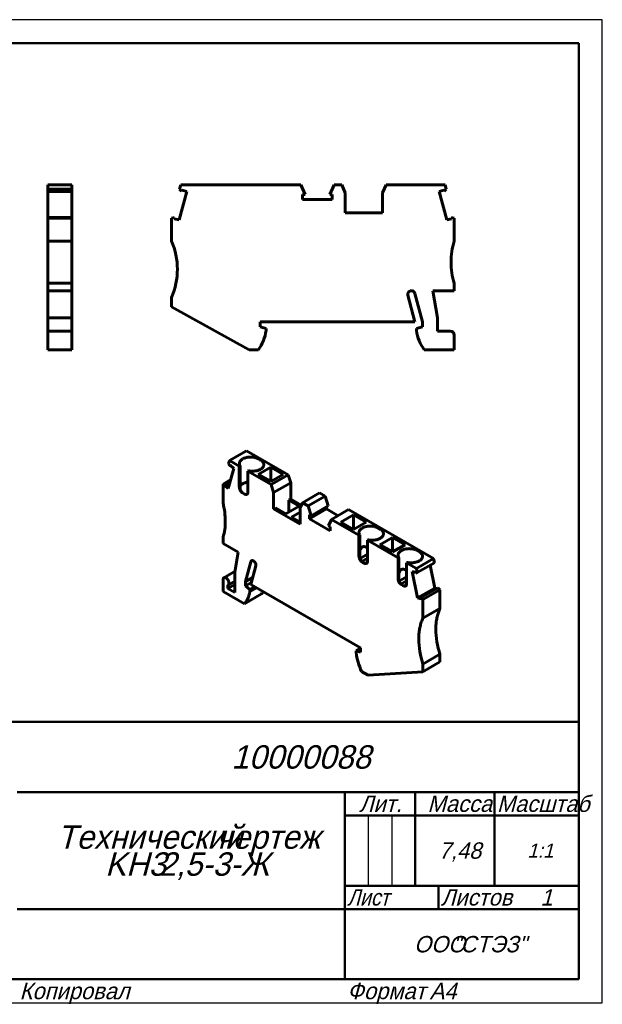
# Model space of a CAD drawing. Header units: millimetres. Extents: x 0 to 297, y 0 to 210.
# Tile 2 of 2: x 173 to 297, y 0 to 210. Entities that reach past the tile are written whole.
import ezdxf

# ---------------------------------------------------------------- set-up
doc = ezdxf.new("R2010")
doc.units = ezdxf.units.MM
doc.styles.add('TextStyle_2', font='T-FLEX Type A.TTF', dxfattribs={"oblique": 15, "height": 3.5})
doc.styles.add('TextStyle_4', font='T-FLEX Type A.TTF', dxfattribs={"width": 0.883061, "oblique": 15, "height": 3.5})
doc.styles.add('TextStyle_6', font='T-FLEX Type A.TTF', dxfattribs={"width": 0.98844, "oblique": 15, "height": 3.5})
doc.styles.add('TextStyle_7', font='T-FLEX Type A.TTF', dxfattribs={"oblique": 15, "height": 5})
doc.styles.add('TextStyle_8', font='T-FLEX Type A.TTF', dxfattribs={"oblique": 15, "height": 3})
doc.styles.add('TextStyle_9', font='T-FLEX Type A.TTF', dxfattribs={"oblique": 15, "height": 3.5})

# ---------------------------------------------------------------- blocks, each defined once
blk = doc.blocks.new('_FR1Страница_1')
at = {"color": 7, "linetype": 'Continuous', "lineweight": 25}
for p, q in [((297, 210), (0, 210)), ((297, 0), (297, 210)), ((247, 40), (247, 25)), ((252, 40), (252, 25)), ((242, 20), (292, 20)), ((262, 20), (262, 20)), ((0, 0), (297, 0))]:
    blk.add_line(p, q, dxfattribs=at)
at = {"color": 7, "linetype": 'Continuous', "lineweight": 50}
for p, q in [((20, 205), (292, 205)), ((292, 205), (292, 5)), ((107, 60), (292, 60)), ((172, 45), (292, 45)), ((242, 45), (242, 5)), ((257, 45), (257, 25)), ((274, 45), (274, 25)), ((242, 40), (292, 40)), ((242, 25), (292, 25)), ((262, 25), (262, 20)), ((172, 20), (292, 20)), ((292, 5), (20, 5))]:
    blk.add_line(p, q, dxfattribs=at)
at = {"color": 7, "oblique": 15}
for s, height, style, p in [('10000088', 5, 'TextStyle_7', (217.77, 50)), ('Лит.', 3.5, 'TextStyle_2', (245.03, 40.76)), ('Масса', 3.5, 'TextStyle_2', (259.65, 40.76)), ('Технический', 5, 'TextStyle_7', (180.55, 32.88)), ('чертеж', 5, 'TextStyle_7', (214.51, 32.88)), ('7,48', 3.5, 'TextStyle_2', (262.03, 30.75)), ('1:1', 3, 'TextStyle_8', (280.99, 31)), ('KH3', 5, 'TextStyle_7', (190.79, 27.12)), ('2,5-3-Ж', 5, 'TextStyle_7', (202.22, 27.12)), ('Листов', 3.5, 'TextStyle_2', (262.5, 20.75)), ('1', 3.5, 'TextStyle_9', (283.78, 20.75)), ('ООО', 3.5, 'TextStyle_2', (256.78, 10.75)), ('"СТЭЗ"', 3.5, 'TextStyle_2', (265.03, 10.75)), ('Копировал', 3.5, 'TextStyle_2', (172.5, 0.75)), ('Формат', 3.5, 'TextStyle_2', (242.5, 0.75)), ('A4', 3.5, 'TextStyle_2', (260.12, 0.75))]:
    blk.add_text(s, height=height, dxfattribs=dict(at, style=style)).set_placement(p)
for s, style, width, p in [('Масштаб', 'TextStyle_6', 0.98844, (274.5, 40.76)), ('Лист', 'TextStyle_4', 0.883061, (242.5, 20.75))]:
    blk.add_text(s, height=3.5, dxfattribs=dict(at, style=style, width=width)).set_placement(p)
blk = doc.blocks.new('Страница_1')
at = {"color": 7, "linetype": 'Continuous', "lineweight": 60}
for p, q in [((178.536, 174.729), (183.686, 174.729)), ((178.536, 174.729), (178.536, 173.767)), ((183.686, 174.729), (183.686, 173.767)), ((206.936, 174.729), (206.678, 173.767)), ((232.567, 174.729), (206.936, 174.729)), ((233.492, 172.624), (232.567, 174.729)), ((239.686, 174.729), (238.761, 172.624)), ((239.686, 174.729), (241.358, 174.729)), ((241.358, 174.729), (242.076, 173.029)), ((250.076, 173.029), (250.795, 174.729)), ((250.795, 174.729), (263.416, 174.729)), ((263.416, 174.729), (263.674, 173.767)), ((178.536, 173.334), (178.536, 173.767)), ((178.536, 173.767), (183.686, 173.767)), ((183.686, 173.334), (178.536, 173.334)), ((178.536, 173.332), (178.536, 173.32)), ((178.536, 167.752), (178.536, 173.32)), ((178.536, 173.32), (183.686, 173.32)), ((183.686, 173.334), (183.686, 173.767)), ((183.686, 173.332), (183.686, 173.32)), ((183.686, 167.752), (183.686, 173.32)), ((206.578, 167.21), (208.215, 173.32)), ((207.111, 173.334), (206.678, 173.767)), ((207.182, 173.597), (207.111, 173.334)), ((208.215, 173.32), (207.182, 173.597)), ((233.492, 172.624), (232.964, 172.624)), ((232.964, 172.624), (232.964, 171.554)), ((239.289, 172.624), (238.761, 172.624)), ((239.289, 171.554), (239.289, 172.624)), ((242.076, 168.729), (242.076, 173.029)), ((250.076, 173.029), (250.076, 168.729)), ((263.171, 173.597), (262.137, 173.32)), ((263.774, 167.21), (262.137, 173.32)), ((263.241, 173.334), (263.171, 173.597)), ((263.241, 173.334), (263.674, 173.767)), ((232.964, 171.554), (239.289, 171.554)), ((242.076, 168.729), (250.076, 168.729)), ((178.536, 167.75), (178.536, 167.579)), ((178.536, 167.75), (183.686, 167.75)), ((178.536, 162.679), (178.536, 167.579)), ((183.686, 167.579), (178.536, 167.579)), ((183.686, 167.75), (183.686, 167.579)), ((183.686, 162.679), (183.686, 167.579)), ((204.976, 167.579), (205.615, 167.75)), ((204.976, 167.579), (204.976, 162.679)), ((205.615, 167.75), (205.545, 167.487)), ((205.545, 167.487), (206.578, 167.21)), ((263.774, 167.21), (264.808, 167.487)), ((264.808, 167.487), (264.737, 167.75)), ((264.737, 167.75), (265.376, 167.579)), ((265.376, 162.679), (265.376, 167.579)), ((178.536, 158.179), (178.536, 162.679)), ((178.536, 162.679), (183.686, 162.679)), ((183.686, 158.179), (183.686, 162.679)), ((178.536, 153.679), (178.536, 158.179)), ((183.686, 153.679), (183.686, 158.179)), ((178.536, 153.679), (183.686, 153.679)), ((178.536, 152.079), (178.536, 153.679)), ((183.686, 152.079), (183.686, 153.679)), ((265.376, 152.079), (265.376, 153.679)), ((183.686, 152.079), (178.536, 152.079)), ((178.536, 146.341), (178.536, 152.079)), ((183.686, 146.341), (183.686, 152.079)), ((258.576, 145.479), (256.967, 151.486)), ((260.764, 152.079), (265.376, 152.079)), ((261.776, 146.341), (260.764, 152.079)), ((204.976, 150.679), (204.976, 148.679)), ((256.976, 145.479), (255.448, 151.183)), ((204.976, 148.679), (221.559, 139.479)), ((178.536, 143.479), (178.536, 146.341)), ((178.536, 146.341), (183.686, 146.341)), ((183.686, 143.481), (183.686, 146.341)), ((223.876, 145.479), (256.976, 145.479)), ((223.876, 144.379), (223.876, 145.479)), ((258.576, 145.479), (258.576, 144.379)), ((261.776, 143.479), (261.776, 146.341)), ((178.536, 142.579), (178.536, 143.479)), ((179.536, 143.479), (178.536, 143.479)), ((183.686, 143.479), (179.537, 143.479)), ((183.686, 143.479), (183.686, 142.579)), ((225.176, 144.031), (223.876, 144.379)), ((225.176, 143.579), (225.176, 144.031)), ((258.576, 144.379), (257.276, 144.031)), ((257.276, 144.031), (257.276, 143.579)), ((264.476, 143.479), (261.776, 143.479)), ((178.536, 139.479), (178.536, 142.579)), ((183.686, 139.479), (183.686, 142.579)), ((265.376, 139.479), (265.376, 142.579)), ((183.686, 139.479), (178.536, 139.479)), ((221.559, 139.479), (223.517, 139.479)), ((258.935, 139.479), (265.376, 139.479)), ((220.998, 117.928), (217.357, 115.825)), ((229.923, 112.775), (220.998, 117.928)), ((217.357, 115.825), (217.174, 115.145)), ((219.453, 114.615), (217.357, 115.825)), ((223.979, 115.921), (223.554, 116.166)), ((217.103, 109.833), (218.261, 114.153)), ((217.48, 114.615), (217.174, 115.145)), ((217.48, 114.615), (217.53, 114.801)), ((217.48, 114.615), (217.637, 114.705)), ((217.53, 114.801), (218.261, 114.153)), ((219.607, 114.704), (219.453, 114.615)), ((219.453, 110.124), (219.453, 114.615)), ((219.607, 110.213), (219.607, 114.704)), ((221.292, 113.554), (221.446, 113.643)), ((223.466, 112.87), (226.153, 114.421)), ((226.153, 114.421), (226.153, 111.318)), ((226.153, 114.421), (228.84, 112.87)), ((215.971, 110.788), (217.613, 111.736)), ((221.292, 113.554), (221.292, 109.063)), ((226.281, 110.673), (221.292, 113.554)), ((226.153, 111.318), (223.466, 112.87)), ((228.84, 112.87), (226.153, 111.318)), ((226.281, 110.673), (229.923, 112.775)), ((230.431, 111.094), (229.923, 112.775)), ((215.971, 106.787), (215.971, 110.788)), ((216.422, 110.667), (215.971, 110.788)), ((216.373, 110.481), (217.443, 111.098)), ((216.373, 110.481), (216.422, 110.667)), ((217.103, 109.833), (216.373, 110.481)), ((217.492, 111.284), (216.422, 110.667)), ((226.789, 108.991), (226.281, 110.673)), ((230.431, 111.094), (226.789, 108.991)), ((230.431, 111.094), (230.431, 107.583)), ((220.584, 108.655), (220.16, 108.9)), ((226.789, 105.481), (226.789, 108.991)), ((230.431, 107.583), (230.024, 107.348)), ((230.024, 107.348), (230.024, 104.776)), ((232.252, 106.062), (230.024, 107.348)), ((232.7, 106.273), (230.431, 107.583)), ((232.954, 106.82), (236.596, 108.923)), ((234.136, 106.138), (237.778, 108.24)), ((237.778, 108.24), (236.596, 108.923)), ((237.778, 108.24), (238.432, 106.144)), ((227.196, 105.715), (226.789, 105.481)), ((232.446, 102.215), (226.789, 105.481)), ((229.423, 104.429), (227.196, 105.715)), ((232.252, 106.062), (229.423, 104.429)), ((232.954, 106.82), (232.446, 105.725)), ((232.446, 102.215), (232.446, 105.725)), ((234.136, 106.138), (232.954, 106.82)), ((234.136, 106.138), (234.791, 104.041)), ((234.417, 103.383), (238.059, 105.486)), ((238.432, 106.144), (234.791, 104.041)), ((238.059, 105.486), (238.059, 105.928)), ((240.567, 104.038), (238.059, 105.486)), ((239.171, 103.231), (242.812, 105.334)), ((242.812, 105.334), (260.935, 94.87)), ((230.625, 103.735), (232.446, 104.786)), ((230.625, 103.735), (232.446, 102.684)), ((234.417, 104.257), (234.791, 104.041)), ((234.417, 103.383), (234.417, 104.257)), ((238.89, 100.801), (234.417, 103.383)), ((238.516, 101.89), (239.171, 103.231)), ((239.171, 103.231), (245.015, 99.857)), ((241.144, 102.664), (243.831, 104.215)), ((243.831, 101.112), (243.831, 104.215)), ((243.831, 104.215), (246.518, 102.664)), ((238.516, 101.89), (238.89, 101.675)), ((238.89, 101.675), (238.89, 100.801)), ((243.831, 101.112), (241.144, 102.664)), ((246.518, 102.664), (243.831, 101.112)), ((249.116, 101.408), (249.541, 101.163)), ((215.971, 98.132), (215.971, 99.438)), ((245.169, 99.946), (245.015, 99.857)), ((245.015, 99.857), (245.015, 95.366)), ((245.169, 99.946), (245.169, 95.455)), ((246.854, 98.795), (247.008, 98.885)), ((252.174, 99.398), (249.487, 97.846)), ((252.174, 99.398), (252.174, 96.295)), ((254.861, 97.846), (252.174, 99.398)), ((219.232, 96.249), (215.971, 98.132)), ((253.359, 95.04), (246.854, 98.795)), ((246.854, 94.305), (246.854, 98.795)), ((249.487, 97.846), (252.174, 96.295)), ((252.174, 96.295), (254.861, 97.846)), ((218.516, 91.977), (219.232, 96.249)), ((245.243, 94.889), (246.854, 95.819)), ((245.271, 94.792), (245.298, 94.77)), ((246.854, 94.967), (245.592, 94.239)), ((253.513, 95.129), (253.359, 95.04)), ((253.359, 95.04), (253.359, 90.549)), ((253.513, 95.129), (253.513, 90.638)), ((260.935, 94.87), (257.294, 92.768)), ((257.46, 96.591), (257.884, 96.346)), ((260.935, 94.87), (261.118, 93.979)), ((220.779, 89.967), (221.917, 94.215)), ((221.91, 89.314), (222.991, 93.347)), ((245.722, 94.141), (246.146, 93.896)), ((246.839, 94.154), (246.289, 93.836)), ((255.197, 93.978), (255.352, 94.067)), ((255.197, 89.487), (255.197, 93.978)), ((257.294, 92.768), (255.197, 93.978)), ((257.294, 92.768), (257.476, 91.876)), ((257.476, 91.876), (261.118, 93.979)), ((261.189, 88.585), (260.194, 93.446)), ((218.548, 92.168), (216.157, 90.787)), ((218.516, 87.599), (218.516, 91.977)), ((222.324, 90.859), (220.779, 89.967)), ((253.587, 90.072), (255.197, 91.001)), ((257.547, 86.482), (256.39, 92.139)), ((256.39, 92.139), (257.12, 91.943)), ((257.12, 91.943), (257.17, 91.7)), ((257.17, 91.7), (257.476, 91.876)), ((215.971, 87.844), (215.971, 90.375)), ((218.516, 89.314), (217.031, 88.457)), ((217.031, 89.215), (217.031, 88.457)), ((217.031, 88.457), (218.516, 87.599)), ((217.057, 89.228), (218.516, 90.071)), ((220.779, 89.967), (220.779, 89.069)), ((220.779, 89.069), (222.04, 89.797)), ((220.779, 89.069), (221.698, 88.254)), ((221.698, 88.254), (222.722, 88.845)), ((223.042, 88.661), (221.698, 87.885)), ((245.316, 75.801), (221.91, 89.314)), ((253.615, 89.975), (253.642, 89.952)), ((255.197, 90.149), (253.936, 89.421)), ((254.066, 89.324), (254.49, 89.079)), ((255.183, 89.336), (254.633, 89.019)), ((261.189, 88.585), (257.547, 86.482)), ((258.228, 86.53), (261.87, 88.633)), ((261.597, 88.475), (261.189, 88.585)), ((262.321, 88.232), (261.87, 88.633)), ((220.525, 85.215), (215.971, 87.844)), ((220.525, 85.215), (224.167, 87.317)), ((221.698, 88.254), (221.698, 87.885)), ((258.278, 86.287), (257.547, 86.482)), ((258.68, 86.129), (258.228, 86.53)), ((258.228, 86.53), (258.278, 86.287)), ((258.68, 86.129), (262.321, 88.232)), ((262.321, 88.232), (262.321, 84.231)), ((258.68, 86.129), (258.68, 82.129)), ((262.321, 84.231), (258.68, 82.129)), ((245.316, 74.903), (245.316, 75.801)), ((244.396, 75.149), (245.316, 75.68)), ((244.396, 74.78), (244.396, 75.149)), ((244.396, 75.149), (245.316, 74.903)), ((262.321, 74.433), (258.68, 72.331)), ((262.321, 74.433), (262.321, 72.8)), ((262.321, 72.8), (258.68, 70.698)), ((258.68, 72.331), (258.68, 70.698)), ((246.954, 69.956), (245.569, 70.755)), ((258.68, 70.698), (246.954, 69.956))]:
    blk.add_line(p, q, dxfattribs=at)
at = {"color": 7, "lineweight": 60, "flags": 128}
for points in [[(219.607, 114.704), (219.563, 114.779), (219.527, 114.855), (219.498, 114.932), (219.477, 115.011), (219.463, 115.089), (219.457, 115.168), (219.46, 115.247), (219.469, 115.326), (219.487, 115.404), (219.512, 115.482), (219.545, 115.559), (219.586, 115.634), (219.634, 115.708), (219.689, 115.781), (219.751, 115.851), (219.82, 115.919), (219.896, 115.985), (219.978, 116.048), (220.066, 116.109), (220.16, 116.166)], [(220.16, 116.166), (220.258, 116.22), (220.361, 116.27), (220.468, 116.317), (220.58, 116.36), (220.696, 116.399), (220.816, 116.435), (220.939, 116.467), (221.065, 116.495), (221.193, 116.518), (221.323, 116.538), (221.455, 116.553), (221.589, 116.564), (221.723, 116.57), (221.857, 116.572), (221.992, 116.57), (222.126, 116.564), (222.259, 116.553), (222.391, 116.538), (222.522, 116.518), (222.65, 116.495), (222.776, 116.467), (222.899, 116.435), (223.018, 116.399), (223.134, 116.36), (223.246, 116.317), (223.354, 116.27), (223.457, 116.22), (223.554, 116.166)], [(223.979, 113.962), (224.071, 114.018), (224.158, 114.078), (224.239, 114.14), (224.314, 114.204), (224.382, 114.271), (224.444, 114.34), (224.499, 114.411), (224.547, 114.484), (224.588, 114.558), (224.621, 114.633), (224.648, 114.71), (224.666, 114.787), (224.678, 114.864), (224.682, 114.942), (224.678, 115.019), (224.666, 115.097), (224.648, 115.174), (224.621, 115.25), (224.588, 115.325), (224.547, 115.399), (224.499, 115.472), (224.444, 115.543), (224.382, 115.612), (224.314, 115.679), (224.239, 115.744), (224.158, 115.806), (224.071, 115.865), (223.979, 115.921)], [(221.446, 113.643), (221.576, 113.617), (221.708, 113.596), (221.841, 113.58), (221.977, 113.567), (222.113, 113.559), (222.25, 113.556), (222.386, 113.557), (222.523, 113.563), (222.659, 113.573), (222.793, 113.588), (222.926, 113.607), (223.057, 113.63), (223.185, 113.658), (223.311, 113.69), (223.432, 113.726), (223.551, 113.766), (223.665, 113.809), (223.774, 113.857), (223.879, 113.908), (223.979, 113.962)], [(219.453, 110.124), (219.455, 110.059), (219.462, 109.992), (219.473, 109.922), (219.488, 109.852), (219.507, 109.781), (219.53, 109.709), (219.557, 109.638), (219.588, 109.566), (219.623, 109.496), (219.66, 109.427), (219.701, 109.36), (219.745, 109.295), (219.791, 109.233), (219.839, 109.174), (219.89, 109.118), (219.942, 109.066), (219.995, 109.017), (220.05, 108.974), (220.105, 108.934), (220.16, 108.9)], [(219.607, 110.36), (219.64, 110.41), (219.695, 110.481), (219.757, 110.55), (219.825, 110.617), (219.9, 110.681), (219.981, 110.743), (220.068, 110.803), (220.16, 110.859)], [(219.607, 110.213), (219.608, 110.158), (219.611, 110.1), (219.615, 110.041), (219.621, 109.98), (219.629, 109.917), (219.638, 109.854), (219.652, 109.777), (219.668, 109.699), (219.688, 109.622), (219.71, 109.546), (219.735, 109.471), (219.764, 109.398), (219.795, 109.327), (219.83, 109.259), (219.868, 109.194), (219.91, 109.133), (219.947, 109.085), (219.986, 109.04), (220.027, 108.999), (220.069, 108.962), (220.114, 108.929), (220.16, 108.9)], [(220.16, 110.859), (220.258, 110.913), (220.361, 110.963), (220.468, 111.009), (220.58, 111.053), (220.696, 111.092), (220.816, 111.128), (220.939, 111.16), (221.065, 111.187), (221.193, 111.211), (221.292, 111.226)], [(220.584, 108.655), (220.636, 108.627), (220.687, 108.604), (220.737, 108.586), (220.787, 108.572), (220.835, 108.563), (220.882, 108.559), (220.928, 108.559), (220.972, 108.564), (221.013, 108.574), (221.053, 108.589), (221.09, 108.608), (221.125, 108.632), (221.156, 108.661), (221.185, 108.693), (221.21, 108.73), (221.232, 108.77), (221.251, 108.814), (221.267, 108.862), (221.278, 108.913), (221.286, 108.966)], [(245.169, 99.946), (245.125, 100.021), (245.089, 100.097), (245.06, 100.174), (245.039, 100.252), (245.025, 100.331), (245.019, 100.41), (245.021, 100.489), (245.031, 100.568), (245.049, 100.646), (245.074, 100.724), (245.107, 100.801), (245.148, 100.876), (245.196, 100.95), (245.251, 101.023), (245.313, 101.093), (245.382, 101.161), (245.458, 101.227), (245.54, 101.29), (245.628, 101.351), (245.722, 101.408)], [(245.722, 101.408), (245.82, 101.462), (245.923, 101.512), (246.03, 101.559), (246.142, 101.602), (246.258, 101.641), (246.378, 101.677), (246.501, 101.709), (246.627, 101.736), (246.755, 101.76), (246.885, 101.779), (247.017, 101.795), (247.15, 101.805), (247.285, 101.812), (247.419, 101.814), (247.554, 101.812), (247.688, 101.805), (247.821, 101.795), (247.953, 101.779), (248.084, 101.76), (248.212, 101.736), (248.338, 101.709), (248.461, 101.677), (248.58, 101.641), (248.696, 101.602), (248.808, 101.559), (248.916, 101.512), (249.018, 101.462), (249.116, 101.408)], [(249.541, 99.204), (249.633, 99.26), (249.72, 99.32), (249.801, 99.382), (249.876, 99.446), (249.944, 99.513), (250.006, 99.582), (250.061, 99.653), (250.109, 99.726), (250.15, 99.8), (250.183, 99.875), (250.21, 99.951), (250.228, 100.028), (250.24, 100.106), (250.243, 100.183), (250.24, 100.261), (250.228, 100.339), (250.21, 100.416), (250.183, 100.492), (250.15, 100.567), (250.109, 100.641), (250.061, 100.714), (250.006, 100.785), (249.944, 100.854), (249.876, 100.921), (249.801, 100.985), (249.72, 101.047), (249.633, 101.107), (249.541, 101.163)], [(247.008, 98.885), (247.137, 98.859), (247.269, 98.838), (247.403, 98.821), (247.538, 98.809), (247.675, 98.801), (247.812, 98.798), (247.948, 98.799), (248.085, 98.805), (248.221, 98.815), (248.355, 98.83), (248.488, 98.849), (248.619, 98.872), (248.747, 98.9), (248.872, 98.932), (248.994, 98.968), (249.113, 99.007), (249.227, 99.051), (249.336, 99.099), (249.441, 99.149), (249.541, 99.204)], [(245.722, 97.348), (245.668, 97.314), (245.616, 97.274), (245.566, 97.228), (245.517, 97.177), (245.47, 97.121), (245.424, 97.058), (245.381, 96.991), (245.34, 96.917), (245.302, 96.838), (245.265, 96.754), (245.231, 96.665), (245.199, 96.571), (245.169, 96.468)], [(246.854, 97.1), (246.827, 97.121), (246.746, 97.182), (246.665, 97.236), (246.586, 97.284), (246.507, 97.325), (246.433, 97.359), (246.361, 97.387), (246.29, 97.409), (246.22, 97.425), (246.151, 97.435), (246.085, 97.44), (246.02, 97.438), (245.956, 97.431), (245.895, 97.419), (245.835, 97.4), (245.778, 97.377), (245.722, 97.348)], [(254.066, 96.591), (254.164, 96.644), (254.267, 96.694), (254.374, 96.741), (254.486, 96.784), (254.602, 96.824), (254.722, 96.86), (254.845, 96.891), (254.97, 96.919), (255.099, 96.943), (255.229, 96.962), (255.361, 96.977), (255.494, 96.988), (255.628, 96.995), (255.763, 96.997), (255.898, 96.995), (256.032, 96.988), (256.165, 96.977), (256.297, 96.962), (256.427, 96.943), (256.556, 96.919), (256.681, 96.891), (256.804, 96.86), (256.924, 96.824), (257.04, 96.784), (257.152, 96.741), (257.259, 96.694), (257.362, 96.644), (257.46, 96.591)], [(245.722, 94.141), (245.671, 94.173), (245.62, 94.209), (245.57, 94.249), (245.52, 94.292), (245.472, 94.339), (245.424, 94.389), (245.379, 94.442), (245.335, 94.498), (245.293, 94.557), (245.254, 94.617), (245.216, 94.679), (245.182, 94.743), (245.15, 94.807), (245.122, 94.873), (245.096, 94.939), (245.074, 95.005), (245.055, 95.071), (245.04, 95.136), (245.028, 95.201), (245.02, 95.264)], [(245.172, 95.351), (245.177, 95.285), (245.183, 95.218), (245.192, 95.148), (245.203, 95.078), (245.216, 95.007), (245.232, 94.935), (245.25, 94.864), (245.27, 94.794), (245.293, 94.725), (245.319, 94.657), (245.347, 94.591), (245.378, 94.527), (245.412, 94.465), (245.449, 94.407), (245.488, 94.352), (245.53, 94.301), (245.575, 94.254), (245.622, 94.212), (245.671, 94.174), (245.722, 94.141)], [(245.298, 94.77), (245.361, 94.642), (245.425, 94.515), (245.491, 94.389), (245.548, 94.283)], [(253.513, 95.129), (253.469, 95.204), (253.433, 95.28), (253.404, 95.357), (253.383, 95.435), (253.369, 95.514), (253.363, 95.593), (253.365, 95.672), (253.375, 95.751), (253.393, 95.829), (253.418, 95.907), (253.451, 95.983), (253.492, 96.059), (253.54, 96.133), (253.595, 96.205), (253.657, 96.276), (253.726, 96.344), (253.802, 96.41), (253.884, 96.473), (253.972, 96.533), (254.066, 96.591)], [(257.884, 94.386), (257.977, 94.443), (258.064, 94.502), (258.145, 94.564), (258.219, 94.629), (258.288, 94.696), (258.35, 94.765), (258.405, 94.836), (258.453, 94.909), (258.494, 94.983), (258.527, 95.058), (258.553, 95.134), (258.572, 95.211), (258.584, 95.288), (258.587, 95.366), (258.584, 95.444), (258.572, 95.521), (258.553, 95.598), (258.527, 95.674), (258.494, 95.75), (258.453, 95.824), (258.405, 95.896), (258.35, 95.967), (258.288, 96.036), (258.219, 96.103), (258.145, 96.168), (258.064, 96.23), (257.977, 96.289), (257.884, 96.346)], [(222.626, 94.262), (222.589, 94.294), (222.552, 94.324), (222.515, 94.351), (222.477, 94.375), (222.44, 94.397), (222.402, 94.415), (222.365, 94.43), (222.328, 94.443), (222.292, 94.452), (222.256, 94.458), (222.221, 94.46), (222.188, 94.46), (222.156, 94.456), (222.125, 94.449), (222.095, 94.439), (222.067, 94.425), (222.041, 94.409), (222.017, 94.389), (221.995, 94.367), (221.975, 94.342), (221.957, 94.314), (221.941, 94.283), (221.928, 94.25), (221.917, 94.215)], [(223.008, 93.485), (223.006, 93.534), (223.001, 93.584), (222.992, 93.636), (222.98, 93.689), (222.965, 93.742), (222.947, 93.796), (222.925, 93.849), (222.901, 93.902), (222.874, 93.954), (222.844, 94.004), (222.812, 94.053), (222.778, 94.1), (222.742, 94.145), (222.705, 94.187), (222.666, 94.226), (222.626, 94.262)], [(246.854, 94.305), (246.851, 94.242), (246.845, 94.182), (246.834, 94.125), (246.819, 94.072), (246.8, 94.023), (246.776, 93.979), (246.749, 93.938), (246.718, 93.903), (246.684, 93.872), (246.646, 93.847), (246.606, 93.827), (246.562, 93.812), (246.516, 93.803), (246.467, 93.8), (246.417, 93.802), (246.365, 93.81), (246.311, 93.824), (246.257, 93.843), (246.202, 93.867), (246.146, 93.896)], [(246.678, 93.868), (246.67, 93.864), (246.615, 93.843), (246.558, 93.827), (246.5, 93.818), (246.441, 93.815), (246.391, 93.817), (246.341, 93.824), (246.292, 93.835), (246.242, 93.851), (246.194, 93.872), (246.146, 93.896)], [(255.197, 92.283), (255.171, 92.304), (255.09, 92.364), (255.009, 92.418), (254.929, 92.466), (254.851, 92.508), (254.777, 92.542), (254.705, 92.569), (254.633, 92.591), (254.564, 92.607), (254.495, 92.618), (254.428, 92.622), (254.363, 92.621), (254.3, 92.614), (254.239, 92.601), (254.179, 92.583), (254.122, 92.559), (254.066, 92.531)], [(255.352, 94.067), (255.481, 94.042), (255.613, 94.021), (255.747, 94.004), (255.882, 93.992), (256.019, 93.984), (256.155, 93.981), (256.292, 93.982), (256.429, 93.988), (256.565, 93.998), (256.699, 94.012), (256.832, 94.031), (256.963, 94.055), (257.091, 94.082), (257.216, 94.114), (257.338, 94.15), (257.456, 94.19), (257.571, 94.234), (257.68, 94.281), (257.785, 94.332), (257.884, 94.386)], [(217.243, 89.64), (217.241, 89.699), (217.236, 89.76), (217.226, 89.822), (217.212, 89.886), (217.195, 89.95), (217.174, 90.014), (217.15, 90.079), (217.122, 90.143), (217.091, 90.206), (217.057, 90.268), (217.02, 90.328), (216.981, 90.386), (216.94, 90.442), (216.896, 90.496), (216.851, 90.546), (216.804, 90.593), (216.756, 90.637), (216.707, 90.676), (216.657, 90.712), (216.607, 90.743), (216.557, 90.769), (216.507, 90.791), (216.458, 90.808), (216.41, 90.82), (216.363, 90.827), (216.318, 90.829), (216.275, 90.826), (216.233, 90.818), (216.194, 90.805), (216.157, 90.787), (216.123, 90.765), (216.092, 90.737), (216.064, 90.705), (216.04, 90.669), (216.019, 90.629), (216.002, 90.584), (215.988, 90.537), (215.978, 90.486), (215.973, 90.432), (215.971, 90.375)], [(254.066, 92.531), (254.012, 92.496), (253.96, 92.457), (253.909, 92.411), (253.86, 92.36), (253.813, 92.303), (253.768, 92.241), (253.725, 92.173), (253.684, 92.1), (253.646, 92.021), (253.609, 91.937), (253.575, 91.848), (253.543, 91.753), (253.513, 91.65)], [(253.516, 90.534), (253.521, 90.468), (253.527, 90.4), (253.536, 90.331), (253.547, 90.26), (253.56, 90.189), (253.576, 90.118), (253.594, 90.047), (253.614, 89.977), (253.637, 89.907), (253.663, 89.839), (253.691, 89.773), (253.722, 89.709), (253.756, 89.648), (253.793, 89.59), (253.832, 89.535), (253.874, 89.484), (253.919, 89.437), (253.966, 89.394), (254.015, 89.357), (254.066, 89.324)], [(217.031, 89.215), (217.063, 89.232), (217.093, 89.253), (217.121, 89.278), (217.146, 89.306), (217.168, 89.338), (217.188, 89.372), (217.205, 89.411), (217.219, 89.451), (217.229, 89.495), (217.237, 89.541), (217.242, 89.59), (217.243, 89.64)], [(254.066, 89.324), (254.015, 89.356), (253.964, 89.392), (253.914, 89.431), (253.864, 89.475), (253.815, 89.522), (253.768, 89.572), (253.723, 89.625), (253.679, 89.681), (253.637, 89.739), (253.597, 89.8), (253.56, 89.862), (253.526, 89.925), (253.494, 89.99), (253.466, 90.056), (253.44, 90.122), (253.418, 90.188), (253.399, 90.254), (253.384, 90.319), (253.372, 90.383), (253.364, 90.446)], [(253.642, 89.952), (253.705, 89.825), (253.769, 89.698), (253.835, 89.571), (253.891, 89.466)], [(255.197, 89.487), (255.195, 89.425), (255.189, 89.365), (255.178, 89.308), (255.163, 89.255), (255.144, 89.206), (255.12, 89.161), (255.093, 89.121), (255.062, 89.085), (255.028, 89.055), (254.99, 89.03), (254.949, 89.01), (254.906, 88.995), (254.86, 88.986), (254.811, 88.983), (254.761, 88.985), (254.709, 88.993), (254.655, 89.006), (254.601, 89.025), (254.546, 89.05), (254.49, 89.079)], [(255.021, 89.051), (255.014, 89.047), (254.959, 89.025), (254.902, 89.01), (254.844, 89.001), (254.785, 88.998), (254.735, 89), (254.685, 89.007), (254.635, 89.018), (254.586, 89.034), (254.538, 89.054), (254.49, 89.079)], [(220.525, 85.215), (220.626, 85.324), (220.723, 85.439), (220.816, 85.559), (220.905, 85.684), (220.989, 85.814), (221.069, 85.946), (221.144, 86.083), (221.216, 86.225), (221.283, 86.371), (221.347, 86.524), (221.407, 86.682), (221.462, 86.844), (221.513, 87.01), (221.559, 87.18), (221.601, 87.351), (221.638, 87.525), (221.67, 87.703), (221.698, 87.885)], [(224.167, 87.317), (224.267, 87.427), (224.364, 87.542), (224.457, 87.661), (224.546, 87.786), (224.549, 87.791)], [(262.321, 84.231), (262.226, 84.026), (262.136, 83.816), (262.052, 83.6), (261.972, 83.379), (261.898, 83.153), (261.831, 82.926), (261.768, 82.694), (261.711, 82.457), (261.66, 82.217), (261.613, 81.967), (261.571, 81.713), (261.535, 81.454), (261.504, 81.192), (261.479, 80.926), (261.46, 80.66), (261.447, 80.391), (261.439, 80.119), (261.436, 79.843)], [(258.68, 82.129), (258.585, 81.924), (258.495, 81.713), (258.41, 81.497), (258.331, 81.276), (258.257, 81.05), (258.189, 80.823), (258.127, 80.591), (258.07, 80.355), (258.018, 80.114), (257.971, 79.864), (257.929, 79.61), (257.893, 79.352), (257.863, 79.09), (257.838, 78.823), (257.819, 78.558), (257.805, 78.289), (257.797, 78.017), (257.794, 77.741)]]:
    blk.add_lwpolyline(points, dxfattribs=at)
at = {"color": 7, "linetype": 'Continuous', "lineweight": 60}
for centre, radius, start, end in [((191.228, 156.679), 15, 0, 23.57818), ((279.685, 158.179), 15, 162.5424, 180), ((279.685, 158.179), 15, 180, 197.4576), ((191.228, 156.679), 15, 336.42182, 0), ((256.124, 151.364), 0.7, 103.20048, 180), ((256.194, 151.279), 0.8, 15, 106.68328), ((256.124, 151.364), 0.7, 179.99999, 195), ((215.782, 144.995), 9.5, 324.50968, 351.4318), ((266.67, 144.995), 9.5, 188.5682, 215.49032), ((264.476, 142.579), 0.9, 360, 90), ((220.877, 109.14), 0.567, 238.90989, 294.78451), ((220.434, 109.061), 0.858, 353.64374, 0.10127), ((199.054, 102.69), 17.406, 0.46413, 13.61508), ((205.365, 102.697), 11.095, 342.91987, 0.6891), ((246.045, 95.368), 1.03, 180.08434, 185.8001), ((247.129, 95.457), 1.959, 180.05882, 183.10009), ((222.472, 93.48), 0.536, 345.58165, 0.50146), ((254.389, 90.55), 1.03, 180.08434, 185.8001), ((255.472, 90.64), 1.959, 180.05882, 183.10009), ((279.956, 80.097), 18.522, 180.78466, 197.80572), ((276.315, 77.995), 18.522, 180.78466, 197.80572), ((258.192, 76.617), 13.917, 187.58588, 204.91149)]:
    blk.add_arc(centre, radius, start, end, dxfattribs=at)
blk.add_blockref('_FR1Страница_1', (0, 0))

msp = doc.modelspace()

# ---------------------------------------------------------------- block references
msp.add_blockref('Страница_1', (0, 0))

doc.saveas('drawing.dxf')
